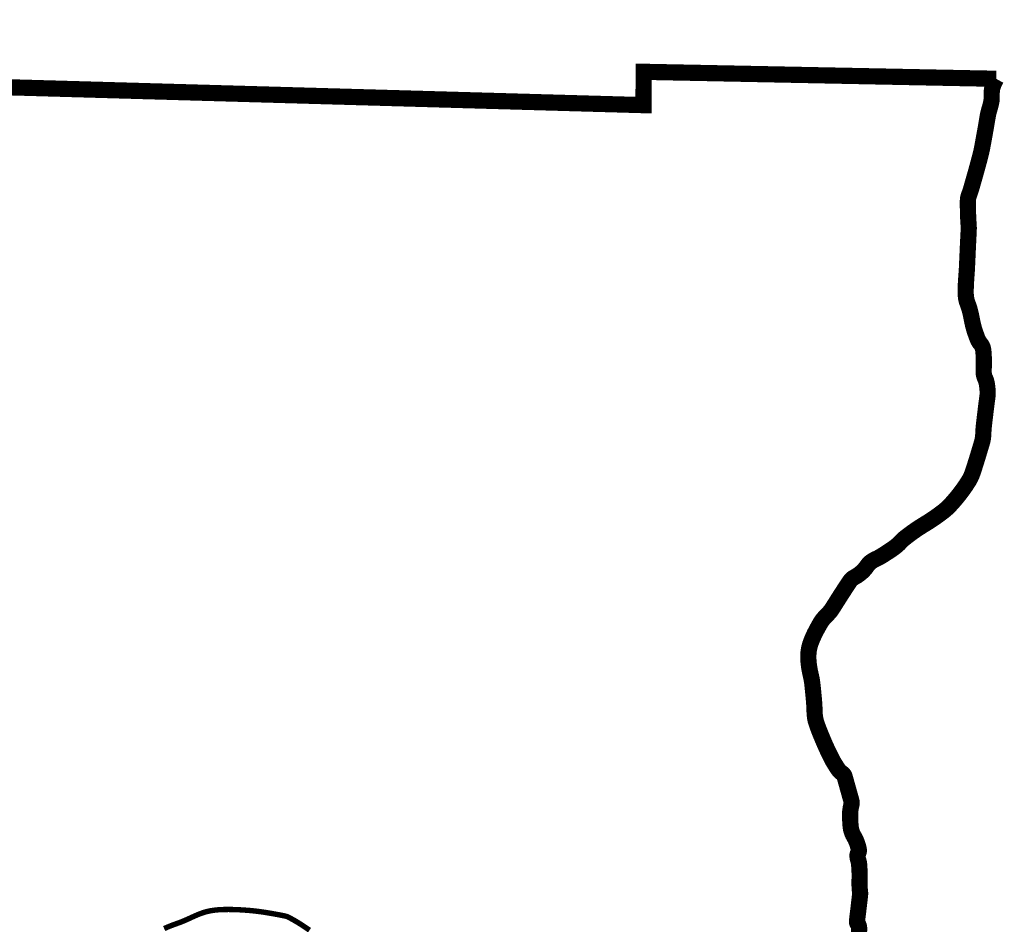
# Model space of a CAD drawing. Header units: feet. Extents: x 56.7 to 65.2, y 29.1 to 40.1.
# Tile 169 of 172: x 64.058 to 64.478, y 31.101 to 31.487. Entities that reach past the tile are written whole.
import ezdxf

# ---------------------------------------------------------------- set-up
doc = ezdxf.new("R2010")
doc.units = ezdxf.units.FT
doc.header["$LTSCALE"] = 16
doc.header["$MEASUREMENT"] = 0
doc.layers.add('BELMONT-BORDER', color=5, linetype='CONTINUOUS')
doc.layers.add('FACE', color=160, linetype='CONTINUOUS')

msp = doc.modelspace()

# ---------------------------------------------------------------- linework, layer by layer
at = {"layer": 'BELMONT-BORDER', "color": 5, "const_width": 0.00690890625}
msp.add_lwpolyline([(63.23249652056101, 30.5456820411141), (63.24129833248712, 31.4810980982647), (63.50863537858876, 31.48365560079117), (63.50875742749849, 31.47363400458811), (64.32401216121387, 31.45071768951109), (64.32408044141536, 31.4649279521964), (64.47447490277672, 31.46195528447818)], dxfattribs=at)
msp.add_lwpolyline([(64.4155555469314, 31.09602983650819, 0.03769393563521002), (64.41594594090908, 31.09820157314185, 0.04279824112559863), (64.41597892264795, 31.10014547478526, 0.1478845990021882), (64.41541498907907, 31.1016336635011, -0.1943164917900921), (64.41508452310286, 31.1028184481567, -0.002644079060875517), (64.41535604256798, 31.1051260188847, 0.001533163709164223), (64.41583314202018, 31.10910457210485, 0.0001674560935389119), (64.41636060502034, 31.11363335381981, 0.002445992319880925), (64.41639509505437, 31.11394358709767, 0.05839852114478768), (64.4163801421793, 31.11532337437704, -0.02880412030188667), (64.41618522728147, 31.11810695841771, -0.008122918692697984), (64.41619518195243, 31.12064064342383, 0.00933587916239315), (64.41620513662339, 31.12317432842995, 0.009851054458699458), (64.4161597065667, 31.12449276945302, 0.005039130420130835), (64.41599420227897, 31.12706623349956, 0.06383576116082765), (64.41564689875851, 31.12876383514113, -0.06208570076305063), (64.41528380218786, 31.13050765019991, -0.1555805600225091), (64.41559832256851, 31.13186676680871, 0.1625005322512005), (64.4158824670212, 31.1331747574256, 0.03914571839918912), (64.41568395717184, 31.13422665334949, 0.01926598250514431), (64.4150350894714, 31.13629999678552, 0.05133797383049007), (64.41376144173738, 31.13897469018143, -0.06395092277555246), (64.41279189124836, 31.14115003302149, -0.05009711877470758), (64.41235613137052, 31.14339845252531, -0.02355055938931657), (64.41214113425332, 31.14825606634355, -0.06442262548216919), (64.41267459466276, 31.1522884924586, 0.1339490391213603), (64.41266246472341, 31.15427161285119, 0.0001374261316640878), (64.41241826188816, 31.1551447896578, 3.498309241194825e-05), (64.41145775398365, 31.15857462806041, 5.864013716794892e-05), (64.41006785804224, 31.16353417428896, 0.0003130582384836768), (64.40980682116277, 31.16446297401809, 0.1758996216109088), (64.40883840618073, 31.16581134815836, -0.09960761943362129), (64.40683402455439, 31.16786803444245, -0.007683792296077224), (64.40515854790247, 31.17054884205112, -0.01676697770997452), (64.40445153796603, 31.17181371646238, -0.005871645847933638), (64.4031456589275, 31.17442044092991, -0.006045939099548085), (64.40193811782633, 31.17698152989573, -0.006159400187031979), (64.4011263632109, 31.17881811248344, -0.002977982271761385), (64.39951714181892, 31.18264667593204, -0.01853269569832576), (64.39768437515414, 31.187592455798, -0.04495710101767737), (64.39719216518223, 31.18971404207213, -0.02965472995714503), (64.39697582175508, 31.19245305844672, 0.01770459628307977), (64.3967232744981, 31.19704558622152, 0.002412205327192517), (64.39627209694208, 31.20177224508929, 0.004294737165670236), (64.39598309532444, 31.20442344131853, 0.03033823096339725), (64.3955121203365, 31.2070439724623, -0.01960954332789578), (64.39469713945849, 31.21107951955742, -0.03483880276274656), (64.3943250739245, 31.21518375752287, -0.04443484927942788), (64.39454495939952, 31.21840981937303, -0.05264676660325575), (64.39547236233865, 31.2218673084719, -0.03274244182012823), (64.39788192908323, 31.2270837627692, -0.006895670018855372), (64.39937302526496, 31.22973719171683, -0.0185355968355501), (64.39997739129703, 31.23069513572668, -0.0550626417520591), (64.40230177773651, 31.23339987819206, 0.06063351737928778), (64.40438653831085, 31.23588099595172, 0.004094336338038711), (64.40576005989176, 31.23802624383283, -0.002517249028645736), (64.40798306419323, 31.24152249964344, -0.002666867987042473), (64.41102211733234, 31.24619450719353, -0.007271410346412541), (64.41217061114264, 31.24788560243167, -0.1220244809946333), (64.41387269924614, 31.24936888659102, 0.0679612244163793), (64.41716242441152, 31.25166657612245, 0.05840064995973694), (64.419545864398, 31.25444665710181, -0.09344339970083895), (64.42116135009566, 31.25608488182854, -0.04410508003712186), (64.423155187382, 31.25722089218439, 0.03269040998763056), (64.4258770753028, 31.25869056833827, 0.008986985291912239), (64.43001669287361, 31.26139339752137, 0.02032325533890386), (64.43177466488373, 31.26269420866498, 0.03893076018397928), (64.43356848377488, 31.26438385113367, -0.03916136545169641), (64.43536230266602, 31.26607349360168, -0.01218295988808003), (64.43822299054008, 31.2682611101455, -0.01170274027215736), (64.44130638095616, 31.27039366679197, -0.009097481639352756), (64.44379906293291, 31.27196858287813, 0.007941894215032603), (64.44665854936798, 31.27376601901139, 0.0115808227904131), (64.44897486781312, 31.27535144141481, 0.008333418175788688), (64.45210333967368, 31.27768094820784, 0.04082256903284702), (64.45471263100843, 31.28005540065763, 0.02220157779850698), (64.4589187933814, 31.28498387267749, 0.02813461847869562), (64.46283946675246, 31.29064351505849, 0.05512732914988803), (64.46433771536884, 31.29383061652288, 0.005017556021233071), (64.46534886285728, 31.29688940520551, 0.003509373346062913), (64.4667197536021, 31.30128669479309, 0.002576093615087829), (64.46851119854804, 31.30728910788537, 0.02143079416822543), (64.46869174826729, 31.30802046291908, 0.04211088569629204), (64.468965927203, 31.31039403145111, -0.0220403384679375), (64.46930712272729, 31.31494054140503, -0.0003450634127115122), (64.46983526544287, 31.31933282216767, -0.0004535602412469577), (64.47024240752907, 31.32267377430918, -0.003055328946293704), (64.47052240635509, 31.32484443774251, 0.003074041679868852), (64.47080240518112, 31.32701510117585, 0.04622665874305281), (64.47084755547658, 31.32853239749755, 0.02153659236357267), (64.47050435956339, 31.33176700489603, 0.07433117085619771), (64.46972932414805, 31.33429790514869, -0.09116267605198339), (64.46916516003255, 31.33638726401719, -0.03858463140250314), (64.46915524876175, 31.33846305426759, 0.02451884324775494), (64.46923138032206, 31.34172592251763, 0.01372972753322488), (64.46902162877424, 31.34566808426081, 0.03832900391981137), (64.46879991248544, 31.34706653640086, 0.1198530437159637), (64.46788320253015, 31.34886042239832, -0.08659486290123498), (64.46646355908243, 31.35123826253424, -0.01057672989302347), (64.46532243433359, 31.35442036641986, -0.01812914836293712), (64.4647641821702, 31.3563123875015, -0.0164307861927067), (64.46414466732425, 31.35911166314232, 0.01300915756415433), (64.46338649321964, 31.36265211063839, 0.03536063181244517), (64.46226475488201, 31.36618226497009, -0.05580901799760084), (64.46164471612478, 31.36845032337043, -0.03643615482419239), (64.46146602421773, 31.37061095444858, -0.01756715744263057), (64.46158035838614, 31.37510160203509, -0.003901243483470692), (64.46187603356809, 31.37941834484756, 0.00751497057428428), (64.4620133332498, 31.38166043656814, 0.0008077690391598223), (64.4622118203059, 31.38611629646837, -0.000521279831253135), (64.46241030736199, 31.39057215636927, -0.001750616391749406), (64.4625824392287, 31.39407797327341, 0.003696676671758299), (64.4627545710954, 31.39758379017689, 0.02913733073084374), (64.4627229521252, 31.39948929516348, -0.01124530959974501), (64.46246470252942, 31.40441693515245, -0.01011691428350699), (64.46240973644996, 31.41012001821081, -0.05304064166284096), (64.46253661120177, 31.41120341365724, -0.03579146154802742), (64.46300273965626, 31.41274231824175, 0.02118939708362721), (64.46386487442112, 31.41531549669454, 0.0009954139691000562), (64.46527974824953, 31.420255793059, 0.001658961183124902), (64.46611295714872, 31.42322455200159, 0.003276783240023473), (64.46763570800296, 31.42886355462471, 0.009095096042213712), (64.46813392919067, 31.43090827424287, 0.00905758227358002), (64.46856472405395, 31.43300436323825, 0.002443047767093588), (64.46998263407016, 31.44080968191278, 0.002868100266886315), (64.47044574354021, 31.44352256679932, -0.002647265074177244), (64.47090885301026, 31.44623545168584, -0.03309180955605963), (64.47155427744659, 31.44886682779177, 0.02712489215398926), (64.4723796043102, 31.45206628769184, 0.05682964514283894), (64.47252268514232, 31.45375189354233, -0.03083123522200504), (64.47262466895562, 31.4568613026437, -0.06357875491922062), (64.47308341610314, 31.45889921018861, -0.03945296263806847), (64.47447490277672, 31.46195528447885)], format="xyb", dxfattribs=at)
at = {"layer": 'FACE', "color": 5, "const_width": 0.002302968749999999}
msp.add_lwpolyline([(64.11952158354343, 31.09965410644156), (64.12105455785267, 31.10035273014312), (64.1225679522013, 31.100956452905), (64.12405528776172, 31.10150036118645), (64.1255100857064, 31.10201954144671), (64.12692586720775, 31.10254908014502), (64.12829944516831, 31.10311537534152), (64.12964079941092, 31.10371007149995), (64.13096320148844, 31.1043161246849), (64.13227992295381, 31.10491649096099), (64.13360423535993, 31.10549412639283), (64.13494941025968, 31.10603198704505), (64.13632871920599, 31.10651302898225), (64.13775543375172, 31.10692020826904), (64.13923840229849, 31.10724089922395), (64.14076878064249, 31.1074801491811), (64.14233330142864, 31.10764742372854), (64.14391869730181, 31.10775218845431), (64.14551170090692, 31.10780390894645), (64.14709904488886, 31.10781205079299), (64.14866746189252, 31.10778607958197), (64.15020368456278, 31.10773546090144), (64.15169755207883, 31.10766804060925), (64.15315132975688, 31.10758518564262), (64.15457038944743, 31.10748664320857), (64.15596010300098, 31.10737216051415), (64.15732584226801, 31.10724148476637), (64.15867297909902, 31.10709436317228), (64.16000688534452, 31.1069305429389), (64.16133293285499, 31.10674977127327), (64.16265222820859, 31.10655286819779), (64.16394881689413, 31.10634494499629), (64.16520247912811, 31.10613218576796), (64.16639299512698, 31.10592077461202), (64.16750014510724, 31.10571689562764), (64.16850370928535, 31.10552673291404), (64.1693834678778, 31.10535647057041), (64.17011920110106, 31.10521229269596), (64.17070087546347, 31.10509685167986), (64.17115920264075, 31.10499867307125), (64.17153508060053, 31.10490275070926), (64.1718694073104, 31.104794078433), (64.17220308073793, 31.10465765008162), (64.17257699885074, 31.10447845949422), (64.17303205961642, 31.10424150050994), (64.17360916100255, 31.10393176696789), (64.17434732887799, 31.10353087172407), (64.17527810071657, 31.1030069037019), (64.17643114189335, 31.10232457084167), (64.17783611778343, 31.10144858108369), (64.17952269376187, 31.10034364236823), (64.18152053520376, 31.0989744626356)], dxfattribs=at)

doc.saveas('drawing.dxf')
